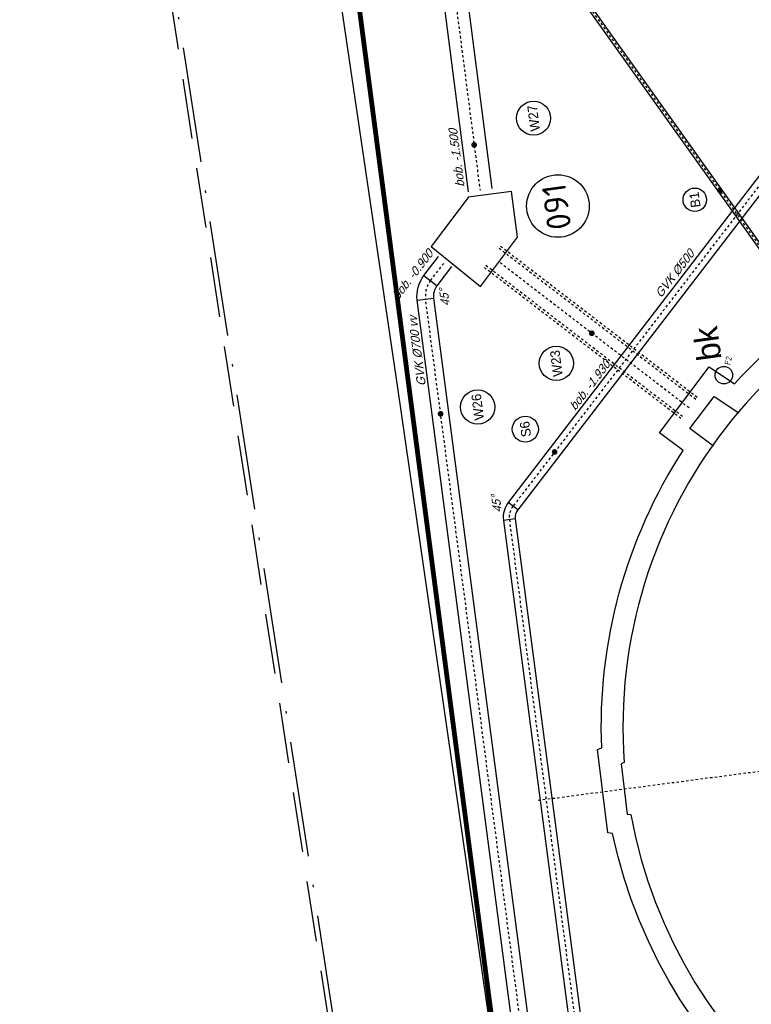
# Model space of a CAD drawing. Header units: metres. Extents: x 118052 to 118564, y 454784 to 455719.
# Tile 32 of 160: x 118151 to 118182, y 455224 to 455265. Entities that reach past the tile are written whole.
import ezdxf
from ezdxf.enums import TextEntityAlignment as Align

# ---------------------------------------------------------------- set-up
doc = ezdxf.new("R2010")
doc.units = ezdxf.units.M
doc.header["$LTSCALE"] = 0.5
for name, pattern in [('ACAD_ISO10W100', [18, 12, -3, 0, -3]), ('DASHED', [19.05, 12.7, -6.35]), ('DASHED2', [0.375, 0.25, -0.125]), ('Tauw_HIDDEN2', [5.6, 4, -1.6]), ('Tauw_L_Center1', [13, 8, -1.67, 1.66, -1.67]), ('Tauw_L_Center2', [6.499, 4, -0.833, 0.833, -0.833]), ('Tauw_Stramien', [13, 8, -1.67, 1.66, -1.67])]:
    doc.linetypes.add(name, pattern=pattern)
for name, color, linetype in [('_gebouwen', 7, 'Continuous'), ('_verharding', 7, 'Continuous'), ('A06-001-01', 7, 'Continuous'), ('BL00_WERKGRENS', 5, 'DASHED2'), ('EL_N_A_EB00----REVISIE~-_-----', 1, 'Continuous'), ('Grens', 1, 'ACAD_ISO10W100'), ('KABELLOOP', 6, 'Continuous'), ('Koningsstal VIEUWPORT', 254, 'Continuous'), ('TOPOD25', 6, 'Continuous'), ('ZU_B_-_AL999---LW_bet900-105_gw__20_^200~M_-----', 1, 'Continuous'), ('ZU_B_-_EL999---LB_PE-90_sdr00~H_-----', 1, 'Tauw_L_Center2'), ('ZU_B_-_EL999---LW_bet900-105_gw~H_-----', 1, 'Tauw_L_Center1'), ('ZU_B_-_EL999---LW_bet900-105_gw~W_-----', 8, 'Tauw_HIDDEN2'), ('ZU_B_-_ML999---LW_bet900-105_gw__20_^200~M_-----', 1, 'Continuous'), ('ZU_B_N_MB00X---ALG_Stramien~-_-----', 6, 'Tauw_Stramien'), ('ZU_N_-_AL999---LB_pvc160_zgr00__20_^200~M_-----', 7, 'Continuous'), ('ZU_N_-_AL999---LS_GVK500_pgr05__18_^200~-_-----', 7, 'Continuous'), ('ZU_N_-_AL999---LS_GVK500_pgr05__18_^200~B_-----', 7, 'Continuous'), ('ZU_N_-_AL999---LS_GVK500_pgr05__18_^200~N_-----', 7, 'Continuous'), ('ZU_N_-_AL999---LS_GVK500_pgr05__20_^200~M_-----', 7, 'Continuous'), ('ZU_N_-_AL999---LW_gvk1000_vgr05__18_^200~N_-----', 7, 'Continuous'), ('ZU_N_-_AL999---LW_gvk1000_vgr05__20_^200~M_-----', 7, 'Continuous'), ('ZU_N_-_AL999---LW_gvk700_vgr05__18_^200~-_-----', 7, 'Continuous'), ('ZU_N_-_AL999---LW_gvk700_vgr05__18_^200~B_-----', 7, 'Continuous'), ('ZU_N_-_AL999---LW_gvk700_vgr05__18_^200~N_-----', 7, 'Continuous'), ('ZU_N_-_AL999---LW_gvk700_vgr05__20_^200~M_-----', 7, 'Continuous'), ('ZU_N_-_EL999---LB_pvc160_zgr00~H_-----', 2, 'Tauw_L_Center2'), ('ZU_N_-_EL999---LB_pvc160_zgr00~W_-----', 8, 'Continuous'), ('ZU_N_-_EL999---LS_GVK500_pgr05~H_-----', 2, 'Tauw_L_Center2'), ('ZU_N_-_EL999---LS_GVK500_pgr05~W_-----', 2, 'Continuous'), ('ZU_N_-_EL999---LW_gvk1000_vgr05~H_-----', 2, 'Tauw_L_Center1'), ('ZU_N_-_EL999---LW_gvk1000_vgr05~W_-----', 2, 'Continuous'), ('ZU_N_-_EL999---LW_gvk700_vgr05~H_-----', 2, 'Tauw_L_Center1'), ('ZU_N_-_EL999---LW_gvk700_vgr05~W_-----', 2, 'Continuous'), ('ZU_N_-_ML999---LB_pvc160_zgr00__20_^200~M_-----', 7, 'Continuous'), ('ZU_N_-_ML999---LS_GVK500_pgr05__20_^200~M_-----', 7, 'Continuous'), ('ZU_N_-_ML999---LW_gvk1000_vgr05__20_^200~M_-----', 7, 'Continuous'), ('ZU_N_-_ML999---LW_gvk700_vgr05__20_^200~M_-----', 7, 'Continuous')]:
    doc.layers.add(name, color=color, linetype=linetype)
doc.layers.add('_hekwerk', color=7, linetype='Continuous', lineweight=50)
doc.styles.add('ISOCPEUR', font='isocpeur.ttf', dxfattribs={"height": 2.5})
doc.styles.add('ROMANS', font='tcb_ltype.shx')
doc.styles.add('tcb_isocp', font='tcb_isocp.shx')
doc.styles.add('WB025', font='ISO.SHX', dxfattribs={"height": 2.5})

# ---------------------------------------------------------------- blocks, each defined once
blk = doc.blocks.new('66')
at = {"linetype": 'Continuous'}
blk.add_circle((0, 0), 0.365, dxfattribs=at)
at = {"linetype": 'Continuous', "style": 'ROMANS'}
blk.add_text('bk', height=1, dxfattribs=at).set_placement((0.683, 0))
blk = doc.blocks.new('A$C6DFC50BF')
at = {"layer": 'KABELLOOP', "linetype": 'DASHED', "const_width": 200}
blk.add_lwpolyline([(114096, 21708), (-5706, 21708)], dxfattribs=at)
blk = doc.blocks.new('Leidingen')
at = {"layer": 'ZU_B_-_EL999---LW_bet900-105_gw~H_-----'}
blk.add_lwpolyline([(-200848.4, 70101.4), (-193793.9, 77157.2, -0.1989124)], format="xyb", dxfattribs=at)
at = {"layer": 'ZU_B_-_EL999---LW_bet900-105_gw~W_-----'}
for points in [[(-201240.9, 70493.9), (-193871, 77865.1, -0.1989124)], [(-201166.6, 70419.6), (-193796.7, 77790.8, -0.1989124)], [(-200530.2, 69783.3), (-193158.8, 77156, -0.1989124)], [(-200455.9, 69709), (-193086.1, 77080.2, -0.1989124)]]:
    blk.add_lwpolyline(points, format="xyb", dxfattribs=at)
at = {"layer": 'ZU_B_-_ML999---LW_bet900-105_gw__20_^200~M_-----', "flags": 128}
blk.add_lwpolyline([(-197237.4, 73713.1, 0, 0, 0), (-197172.5, 73612.2, 0, 91.8, 0), (-197177.4, 73619.9, 91.8, 169.7, 0), (-197191.5, 73641.8, 169.7, 221.7, 0), (-197212.5, 73674.5, 221.7, 240, 0), (-197237.4, 73713.1, 240, 221.7, 0), (-197262.2, 73751.8, 221.7, 169.7, 0), (-197283.3, 73784.5, 169.7, 91.8, 0), (-197297.4, 73806.4, 91.8, 0, 0), (-197302.3, 73814.1, 0, 0, 0), (-197237.4, 73713.1, 0, 0, 0), (-197902.4, 74746.9, 0, 0, 0)], format="xyseb", dxfattribs=at)
at = {"layer": 'ZU_B_-_ML999---LW_bet900-105_gw__20_^200~M_-----'}
blk.add_circle((-198286.7, 75344.4), 710.3, dxfattribs=at)
at = {"layer": 'ZU_B_N_MB00X---ALG_Stramien~-_-----'}
blk.add_line((-216231.2, 78459.1), (-216228.3, 32175.5), dxfattribs=at)
at = {"layer": 'ZU_N_-_EL999---LB_pvc160_zgr00~H_-----'}
blk.add_lwpolyline([(-188326.3, 428), (-188330.9, 4822.3, -0.4142136), (-187771.5, 5382.9), (-138780.5, 5434.3, 0.4139341), (-138221.1, 5994.4), (-138227, 68533.4, 0.1989124), (-138391.1, 68929.4), (-148707.2, 79243.6, 0.1983621), (-149102, 79407.5), (-169703.5, 79449.2, 0.123322), (-169967.6, 79383.6), (-194911.9, 66117.4)], format="xyb", dxfattribs=at)
at = {"layer": 'ZU_N_-_EL999---LB_pvc160_zgr00~W_-----'}
for points in [[(-188246.3, 428), (-188250.9, 4822.4, -0.4142136), (-187771.4, 5302.9), (-138780.4, 5354.3, 0.4139341), (-138141.1, 5994.4), (-138147, 68533.4, 0.1989124), (-138334.5, 68985.9), (-148650.6, 79300.1, 0.1983621), (-149101.9, 79487.5), (-169703.3, 79529.2, 0.123322), (-170005.1, 79454.3), (-194949.5, 66188.1)], [(-188406.3, 427.9), (-188410.9, 4822.2, -0.4142136), (-187771.6, 5462.9), (-138780.6, 5514.3, 0.4139341), (-138301.1, 5994.3), (-138307, 68533.4, 0.1989124), (-138447.6, 68872.8), (-148763.8, 79187, 0.1983621), (-149102.2, 79327.5), (-169703.6, 79369.2, 0.123322), (-169930, 79313), (-194874.3, 66046.8)]]:
    blk.add_lwpolyline(points, format="xyb", dxfattribs=at)
at = {"layer": 'ZU_N_-_EL999---LS_GVK500_pgr05~H_-----'}
blk.add_lwpolyline([(-189887.3, 47854.6), (-189888.3, 63534.5, 0.1989124), (-190108, 64064.8), (-203954.7, 77909.9, 0.1989124), (-204485.1, 78129.5), (-230375.5, 78127.9, 0.1316525), (-230750.5, 78027.4), (-244703.6, 69970.4), (-262229.9, 59850.1)], format="xyb", dxfattribs=at)
at = {"layer": 'ZU_N_-_EL999---LS_GVK500_pgr05~W_-----', "linetype": 'Continuous'}
for p, q in [((-204485.1, 77879.5), (-204485.1, 78379.5)), ((-204131.5, 77733.1), (-203778, 78086.7))]:
    blk.add_line(p, q, dxfattribs=at)
at = {"layer": 'ZU_N_-_EL999---LS_GVK500_pgr05~W_-----'}
for points in [[(-189637.3, 47854.6), (-189638.3, 63534.5, 0.1989124), (-189931.2, 64241.6), (-203778, 78086.7, 0.1989124), (-204485.1, 78379.5), (-230375.5, 78377.9, 0.1316525), (-230875.5, 78243.9), (-262354.9, 60066.6)], [(-190137.3, 47854.6), (-190138.3, 63534.5, 0.1989124), (-190284.7, 63888.1), (-204131.5, 77733.1, 0.1989124), (-204485.1, 77879.5), (-230375.5, 77877.9, 0.1316525), (-230625.5, 77810.9), (-262104.9, 59633.6)]]:
    blk.add_lwpolyline(points, format="xyb", dxfattribs=at)
at = {"layer": 'ZU_N_-_EL999---LW_gvk1000_vgr05~H_-----'}
blk.add_lwpolyline([(-164797, 77508.2), (-190718.4, 77558)], dxfattribs=at)
at = {"layer": 'ZU_N_-_EL999---LW_gvk1000_vgr05~W_-----'}
for points in [[(-164797, 78008.2), (-190718.4, 78058)], [(-164797, 77008.2), (-190718.4, 77058)]]:
    blk.add_lwpolyline(points, dxfattribs=at)
at = {"layer": 'ZU_N_-_EL999---LW_gvk700_vgr05~H_-----'}
blk.add_lwpolyline([(-246011, 76071), (-241996.5, 80086, -0.1989126), (-241254.1, 80393.6), (-194928.2, 80396.5, -0.1989285), (-194185.7, 80088.9), (-193478.6, 79381.8)], format="xyb", dxfattribs=at)
at = {"layer": 'ZU_N_-_EL999---LW_gvk700_vgr05~W_-----', "linetype": 'Continuous'}
for p, q in [((-194928.2, 80746.5), (-194928.2, 80046.5)), ((-193938.2, 80336.4), (-194433.1, 79841.4))]:
    blk.add_line(p, q, dxfattribs=at)
at = {"layer": 'ZU_N_-_EL999---LW_gvk700_vgr05~W_-----'}
for points in [[(-246258.5, 76318.5), (-242244, 80333.5, -0.1989126), (-241254.1, 80743.6), (-194928.2, 80746.5, -0.1989285), (-193938.2, 80336.4), (-193231.1, 79629.3)], [(-245763.5, 75823.5), (-241749, 79838.5, -0.1989126), (-241254.1, 80043.6), (-194928.2, 80046.5, -0.1989285), (-194433.1, 79841.4), (-193726, 79134.3)]]:
    blk.add_lwpolyline(points, format="xyb", dxfattribs=at)
at = {"layer": 'ZU_N_-_ML999---LB_pvc160_zgr00__20_^200~M_-----', "flags": 128}
blk.add_lwpolyline([(-192035.7, 67647.1, 0, 0, 0), (-192009.5, 67530, 0, 91.8, 0), (-192011.5, 67538.9, 91.8, 169.7, 0), (-192017.2, 67564.3, 169.7, 221.7, 0), (-192025.7, 67602.3, 221.7, 240, 0), (-192035.7, 67647.1, 240, 221.7, 0), (-192045.7, 67691.9, 221.7, 169.7, 0), (-192054.2, 67729.9, 169.7, 91.8, 0), (-192059.9, 67755.3, 91.8, 0, 0), (-192061.9, 67764.2, 0, 0, 0), (-192035.7, 67647.1, 0, 0, 0), (-192173, 68260.2, 0, 0, 0)], format="xyseb", dxfattribs=at)
at = {"layer": 'ZU_N_-_ML999---LB_pvc160_zgr00__20_^200~M_-----'}
blk.add_circle((-192279.8, 68737.5), 489.1, dxfattribs=at)
at = {"layer": 'ZU_N_-_ML999---LS_GVK500_pgr05__20_^200~M_-----', "flags": 128}
blk.add_lwpolyline([(-201937.6, 75893, 0, 0, 0), (-202023, 75808.7, 0, 91.8, 0), (-202016.5, 75815.1, 91.8, 169.7, 0), (-201998, 75833.4, 169.7, 221.7, 0), (-201970.3, 75860.7, 221.7, 240, 0), (-201937.6, 75893, 240, 221.7, 0), (-201905, 75925.3, 221.7, 169.7, 0), (-201877.2, 75952.6, 169.7, 91.8, 0), (-201858.7, 75970.9, 91.8, 0, 0), (-201852.2, 75977.3, 0, 0, 0), (-201937.6, 75893, 0, 0, 0), (-201222.3, 76599.4, 0, 0, 0)], format="xyseb", dxfattribs=at)
at = {"layer": 'ZU_N_-_ML999---LS_GVK500_pgr05__20_^200~M_-----'}
blk.add_circle((-200836.5, 76980.4), 542.2, dxfattribs=at)
at = {"layer": 'ZU_N_-_ML999---LW_gvk1000_vgr05__20_^200~M_-----', "flags": 128}
blk.add_lwpolyline([(-188817.9, 77554.3, 0, 0, 0), (-188852.4, 77669.3, 0, 91.8, 0), (-188849.8, 77660.5, 91.8, 169.7, 0), (-188842.3, 77635.6, 169.7, 221.7, 0), (-188831.1, 77598.3, 221.7, 240, 0), (-188817.9, 77554.3, 240, 221.7, 0), (-188804.6, 77510.4, 221.7, 169.7, 0), (-188793.4, 77473.1, 169.7, 91.8, 0), (-188786, 77448.2, 91.8, 0, 0), (-188783.3, 77439.4, 0, 0, 0), (-188817.9, 77554.3, 0, 0, 0), (-188240.9, 75634.1, 0, 0, 0)], format="xyseb", dxfattribs=at)
at = {"layer": 'ZU_N_-_ML999---LW_gvk1000_vgr05__20_^200~M_-----'}
blk.add_circle((-188037.1, 74955.6), 708.4, dxfattribs=at)
at = {"layer": 'ZU_N_-_ML999---LW_gvk700_vgr05__20_^200~M_-----', "flags": 128}
blk.add_lwpolyline([(-199741.8, 80396.2, 0, 0, 0), (-199747.7, 80516, 0, 91.8, 0), (-199747.3, 80506.9, 91.8, 169.7, 0), (-199746, 80480.9, 169.7, 221.7, 0), (-199744.1, 80442, 221.7, 240, 0), (-199741.8, 80396.2, 240, 221.7, 0), (-199739.6, 80350.3, 221.7, 169.7, 0), (-199737.7, 80311.4, 169.7, 91.8, 0), (-199736.4, 80285.5, 91.8, 0, 0), (-199735.9, 80276.3, 0, 0, 0), (-199741.8, 80396.2, 0, 0, 0), (-199699.6, 79537.5, 0, 0, 0)], format="xyseb", dxfattribs=at)
at = {"layer": 'ZU_N_-_ML999---LW_gvk700_vgr05__20_^200~M_-----'}
blk.add_circle((-199664.8, 78828.2), 710.2, dxfattribs=at)
at = {"layer": 'EL_N_A_EB00----REVISIE~-_-----'}
blk.add_blockref('A$C6DFC50BF', (-262229.9, 59850.1), dxfattribs=at)
at = {"layer": 'TOPOD25', "xscale": 999.9999999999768, "yscale": 999.9999999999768, "zscale": 999.9999999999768, "rotation": 0.2803370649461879}
blk.add_blockref('66', (-199680, 68490.8), dxfattribs=at)
at = {"layer": 'ZU_B_-_AL999---LW_bet900-105_gw__20_^200~M_-----', "style": 'tcb_isocp'}
blk.add_text('W23', height=400, dxfattribs=at).set_placement((-198286.7, 75344.4), align=Align.MIDDLE)
at = {"layer": 'ZU_B_-_EL999---LB_PE-90_sdr00~H_-----', "style": 'WB025'}
blk.add_text('F2', height=250, rotation=340.53645, dxfattribs=at).set_placement((-199315.8, 68168.5))
at = {"layer": 'ZU_N_-_AL999---LB_pvc160_zgr00__20_^200~M_-----', "style": 'tcb_isocp'}
blk.add_text('B1', height=400, dxfattribs=at).set_placement((-192279.8, 68737.5), align=Align.MIDDLE)
at = {"layer": 'ZU_N_-_AL999---LS_GVK500_pgr05__18_^200~-_-----', "style": 'tcb_isocp', "oblique": 20.00024}
blk.add_text('GVK %%129500', height=360, rotation=315.0036, dxfattribs=at).set_placement((-196177.7, 70673.1))
at = {"layer": 'ZU_N_-_AL999---LS_GVK500_pgr05__18_^200~B_-----', "style": 'tcb_isocp', "oblique": 20.00024}
blk.add_text('45%%d', height=360, dxfattribs=at).set_placement((-203778, 78574.6), align=Align.MIDDLE_CENTER)
at = {"layer": 'ZU_N_-_AL999---LS_GVK500_pgr05__18_^200~N_-----', "style": 'tcb_isocp', "oblique": 20.00024}
blk.add_text('bob. -1.930', height=360, rotation=315.0036, dxfattribs=at).set_placement((-200365.2, 74823.6))
at = {"layer": 'ZU_N_-_AL999---LS_GVK500_pgr05__20_^200~M_-----', "style": 'tcb_isocp'}
blk.add_text('S6', height=400, dxfattribs=at).set_placement((-200836.5, 76980.4), align=Align.MIDDLE)
at = {"layer": 'ZU_N_-_AL999---LW_gvk1000_vgr05__18_^200~N_-----', "style": 'tcb_isocp', "oblique": 20.00024}
blk.add_text('bob. -1.500', height=360, rotation=359.88987, dxfattribs=at).set_placement((-190491.5, 78175.2))
at = {"layer": 'ZU_N_-_AL999---LW_gvk1000_vgr05__20_^200~M_-----', "style": 'tcb_isocp'}
blk.add_text('W27', height=400, dxfattribs=at).set_placement((-188037.1, 74955.6), align=Align.MIDDLE)
at = {"layer": 'ZU_N_-_AL999---LW_gvk700_vgr05__18_^200~-_-----', "style": 'tcb_isocp', "oblique": 20.00024}
blk.add_text('GVK %%129700 vv', height=360, rotation=0.00356, dxfattribs=at).set_placement((-198504.8, 80854.7))
at = {"layer": 'ZU_N_-_AL999---LW_gvk700_vgr05__18_^200~B_-----', "style": 'tcb_isocp', "oblique": 20.00024}
blk.add_text('45%%d', height=360, dxfattribs=at).set_placement((-194969.7, 79608.1), align=Align.MIDDLE_CENTER)
at = {"layer": 'ZU_N_-_AL999---LW_gvk700_vgr05__18_^200~N_-----', "style": 'tcb_isocp', "oblique": 20.00024}
blk.add_text('bob. -0.900', height=360, rotation=315, dxfattribs=at).set_placement((-194835.1, 81539.3))
at = {"layer": 'ZU_N_-_AL999---LW_gvk700_vgr05__20_^200~M_-----', "style": 'tcb_isocp'}
blk.add_text('W26', height=400, dxfattribs=at).set_placement((-199664.8, 78828.2), align=Align.MIDDLE)

msp = doc.modelspace()

# ---------------------------------------------------------------- linework, layer by layer
at = {"layer": '_gebouwen'}
msp.add_lwpolyline([(118170.051, 455257.642), (118168.511, 455255.603), (118170.556, 455253.952), (118172.096, 455255.991), (118171.853, 455257.899), (118170.051, 455257.659)], close=True, dxfattribs=at)
msp.add_lwpolyline([(118198.12, 455215.406), (118198.179, 455215.27), (118200.268, 455215.53), (118200.285, 455215.67, 0.383016), (118216.975, 455236.998), (118217.111, 455237.058), (118216.851, 455239.147), (118216.711, 455239.163, 0.38441), (118195.285, 455255.847), (118195.234, 455255.978), (118193.145, 455255.718), (118193.12, 455255.572, 0.383016), (118176.534, 455234.163), (118176.403, 455234.112), (118176.663, 455232.023), (118176.809, 455231.999, 0.381623)], format="xyb", close=True, dxfattribs=at)
msp.add_lwpolyline([(118180.242, 455247.316), (118179.265, 455248.045), (118180.271, 455249.379), (118181.295, 455248.694)], dxfattribs=at)
msp.add_circle((118173.777, 455257.289), 1.3, dxfattribs=at)
at = {"layer": '_hekwerk', "lineweight": -2}
msp.add_lwpolyline([(118271.822, 455327.372), (118271.786, 455334.587), (118269.558, 455347.086), (118266.916, 455360.435), (118264.179, 455377.589), (118261.905, 455395.088), (118155.656, 455382.243), (118160.288, 455306.62), (118162.379, 455281.874), (118167.107, 455249.728), (118171.917, 455216.499), (118172.227, 455212.736), (118173.912, 455200.03), (118178.156, 455171.751), (118179.927, 455159.531), (118195.458, 455159.382), (118211.563, 455159.423), (118222.611, 455159.64), (118292.649, 455168.53), (118294.119, 455171.383), (118292.823, 455193.84), (118292.216, 455198.358)], dxfattribs=at)
at = {"layer": '_verharding'}
msp.add_lwpolyline([(118198.904, 455214.453), (118197.625, 455214.294), (118197.546, 455214.474, -0.364524), (118176.047, 455231.214), (118175.853, 455231.247), (118175.423, 455234.699), (118175.599, 455234.767, -0.155053), (118178.98, 455247.135), (118178.002, 455247.865), (118180.065, 455250.6), (118181.113, 455249.899, -0.15652), (118192.336, 455256.334), (118192.368, 455256.528), (118195.821, 455256.958), (118195.888, 455256.782, -0.046667), (118199.826, 455256.575)], format="xyb", dxfattribs=at)
at = {"layer": 'BL00_WERKGRENS', "color": 0, "ltscale": 20}
msp.add_lwpolyline([(118166.041, 455211.92), (118154.653, 455285.486), (118151.411, 455337.094)], dxfattribs=at)
at = {"layer": 'Grens', "color": 0, "ltscale": 0.8}
msp.add_lwpolyline([(118151.61, 455337.106), (118154.852, 455285.508), (118175.843, 455149.912), (118200.242, 455148.022), (118218.316, 455148.688), (118255.06, 455153.495), (118260.058, 455154.209), (118295.016, 455158.783), (118303.72, 455159.82), (118300.77, 455193.851), (118299.452, 455203.636), (118297.465, 455203.375), (118296.686, 455209.141), (118296.051, 455214.404), (118295.183, 455223.332), (118297.129, 455223.573), (118295.905, 455236.571), (118293.32, 455256.334), (118287.853, 455288.525), (118283.197, 455313.669), (118281.487, 455316.075), (118280.197, 455323.406), (118280.197, 455323.406), (118279.497, 455328.397)], dxfattribs=at)

# ---------------------------------------------------------------- block references
at = {"layer": 'Koningsstal VIEUWPORT', "color": 6, "xscale": 0.0009975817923, "yscale": 0.0009975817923, "zscale": 0.0009975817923, "rotation": 97.46987594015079}
msp.add_blockref('Leidingen', (118222.52, 455456.651), dxfattribs=at)

# ---------------------------------------------------------------- texts
at = {"layer": 'A06-001-01', "style": 'ISOCPEUR'}
msp.add_text('091', height=1, rotation=97.7506, dxfattribs=at).set_placement((118174.345, 455256.372))

doc.saveas('drawing.dxf')
